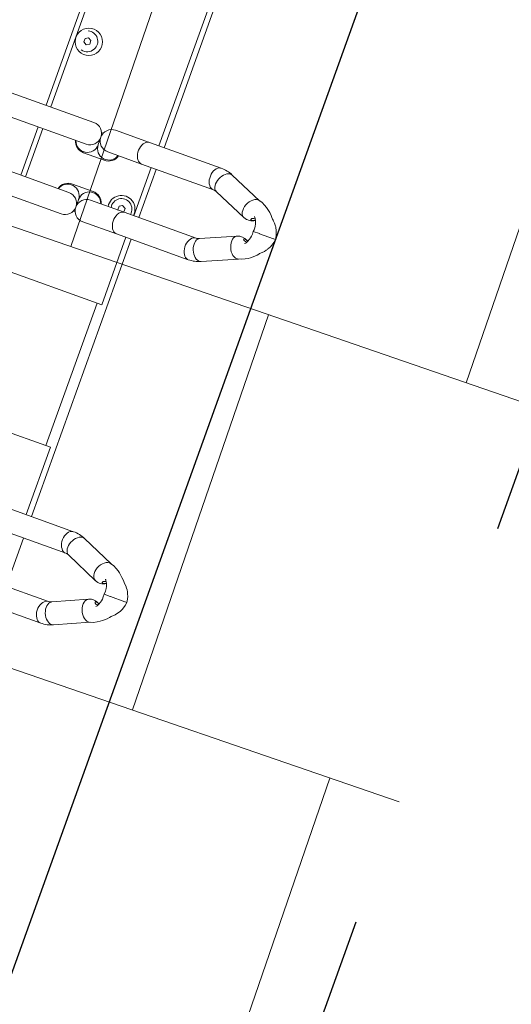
# Model space of a CAD drawing. Header units: metres. Extents: x 134157 to 138734, y 451157 to 455772.
# Tile 148 of 256: x 136407.663 to 136408.133, y 453386.447 to 453387.39. Entities that reach past the tile are written whole.
import ezdxf
from ezdxf import colors
from ezdxf.entities.mleader import LeaderData, LeaderLine
from ezdxf.math import Vec2, Vec3

# ---------------------------------------------------------------- set-up
doc = ezdxf.new("R2010")
doc.units = ezdxf.units.M
doc.linetypes.add('TR18X20__G2', pattern=[2.6, 1, -0.4, 0, -0.4, 0, -0.4, 0, -0.4])
doc.layers.add('-DR-alg-hulplijnen', color=210, linetype='Continuous', plot=False)
doc.layers.add('-DR-alg-hulplijnen aandachtspunten', color=210, linetype='Continuous', plot=False)
doc.layers.add('-DR-alg-hulplijnen kantverharding asflast nieuwe fietsstraat', color=7, linetype='Continuous', true_color=0xff9429, plot=False)
doc.layers.add('-DR-nw-gr-arc-gras', color=7, linetype='Continuous', true_color=0xb5d5a4)
for name, color, linetype in [('-DR-nw-inr-fietsparkeren Tulip Traverse', 2, 'Continuous'), ('-DR-nw-vh-band 18-20x25', 2, 'TR18X20__G2'), ('-DR-nw-vh-kantverharding', 3, 'Continuous'), ('VELOPA-FIG15', 1, 'Continuous'), ('VELOPA-FIG25', 1, 'Continuous')]:
    doc.layers.add(name, color=color, linetype=linetype)
for name, color, linetype, lineweight, true_color in [('-DR-nw-vh-arc-asfalt fietsstraat rood', 7, 'Continuous', 9, 0xdfbfc7), ('-DR-nw-vh-arc-sbs df Drainflow', 7, 'Continuous', 9, 0xb9747c), ('-DR-nw-vh-arc-sbs kf bruinrood rabat halfsteens', 7, 'Continuous', 9, 0xb88485)]:
    doc.layers.add(name, color=color, linetype=linetype, lineweight=lineweight, true_color=true_color)
doc.layers.add('-DR-nw-vh-arc-tegels 300x300x45', color=253, linetype='Continuous', lineweight=9)
doc.styles.add('CE', font='txt', dxfattribs={"height": 1.8})

# ---------------------------------------------------------------- blocks, each defined once
blk = doc.blocks.new('Tulip Traverse voetplaat eenzijdig')
at = {"layer": '-DR-alg-hulplijnen', "ltscale": 30}
blk.add_lwpolyline([(3000, -1734.99), (3000, 190.01), (0, 190.01), (0, -1734.99)], close=True, dxfattribs=at)
at = {"layer": 'VELOPA-FIG15', "color": 252, "linetype": 'Continuous', "lineweight": 9}
blk.add_line((822.5, 50), (677.5, 50), dxfattribs=at)
at = {"layer": 'VELOPA-FIG15', "color": 252, "linetype": 'Continuous', "lineweight": 9, "flags": 128}
for points in [[(538.74, 121.47), (538.43, 120.9), (537.62, 119.93), (536.52, 119.16), (535.17, 118.6), (533.6, 118.28), (531.88, 118.2), (530.05, 118.36), (528.18, 118.77), (526.33, 119.4), (524.54, 120.24), (522.89, 121.27), (521.43, 122.44), (520.2, 123.72), (519.24, 125.06), (518.58, 126.44), (518.24, 127.8), (518.24, 129.09), (518.57, 130.25)], [(586.27, 121.47), (586.57, 120.9), (587.38, 119.93), (588.48, 119.16), (589.84, 118.6), (591.4, 118.28), (593.12, 118.2), (594.95, 118.36), (596.82, 118.77), (598.68, 119.4), (600.46, 120.24), (602.11, 121.27), (603.57, 122.44), (604.8, 123.72), (605.77, 125.06), (606.42, 126.44), (606.76, 127.8), (606.76, 129.09), (606.44, 130.25)], [(538, 118.08), (537.82, 116.79), (537.3, 115.55), (536.44, 114.38), (535.28, 113.33), (533.86, 112.44), (532.21, 111.73), (530.4, 111.22), (528.48, 110.93), (526.51, 110.87), (524.55, 111.05), (522.68, 111.45), (520.94, 112.06), (519.4, 112.87), (518.1, 113.84), (517.09, 114.95), (516.4, 116.16), (516.05, 117.44), (516, 118.09)], [(587, 118.08), (587.18, 116.79), (587.7, 115.55), (588.56, 114.38), (589.72, 113.33), (591.14, 112.44), (592.79, 111.73), (594.6, 111.22), (596.52, 110.93), (598.49, 110.87), (600.45, 111.05), (602.32, 111.45), (604.06, 112.06), (605.6, 112.87), (606.9, 113.84), (607.91, 114.95), (608.6, 116.16), (608.96, 117.44), (609, 118.09)], [(913.7, 106.03), (913.43, 105.53), (912.62, 104.53), (911.52, 103.72), (910.17, 103.12), (908.6, 102.77), (906.88, 102.66), (905.05, 102.81), (903.18, 103.21), (901.33, 103.83), (899.54, 104.68), (897.89, 105.71), (896.43, 106.89), (895.2, 108.2), (894.24, 109.57), (893.58, 110.98), (893.24, 112.37), (893.24, 113.7), (893.58, 114.93), (893.6, 114.99)], [(961.3, 106.03), (961.57, 105.53), (962.38, 104.53), (963.48, 103.72), (964.84, 103.12), (966.4, 102.77), (968.12, 102.66), (969.95, 102.81), (971.82, 103.21), (973.68, 103.83), (975.46, 104.68), (977.11, 105.71), (978.57, 106.89), (979.8, 108.2), (980.77, 109.57), (981.42, 110.98), (981.76, 112.37), (981.76, 113.7), (981.42, 114.93), (981.4, 114.99)], [(913, 102.91), (912.82, 101.58), (912.3, 100.3), (911.44, 99.1), (910.28, 98.02), (908.86, 97.1), (907.21, 96.37), (905.4, 95.85), (903.48, 95.55), (901.51, 95.49), (899.55, 95.67), (897.68, 96.08), (895.94, 96.71), (894.4, 97.54), (893.1, 98.54), (892.09, 99.69), (891.4, 100.93), (891.05, 102.24), (891, 102.91)], [(962, 102.91), (962.18, 101.58), (962.7, 100.3), (963.56, 99.1), (964.72, 98.02), (966.14, 97.1), (967.79, 96.37), (969.6, 95.85), (971.52, 95.55), (973.49, 95.49), (975.45, 95.67), (977.32, 96.08), (979.06, 96.71), (980.6, 97.54), (981.9, 98.54), (982.91, 99.69), (983.6, 100.93), (983.96, 102.24), (984, 102.91)], [(538, 45.14), (537.82, 43.86), (537.3, 42.61), (536.44, 41.44), (535.28, 40.4), (533.86, 39.5), (532.21, 38.79), (530.4, 38.28), (528.48, 37.99), (526.51, 37.93), (524.55, 38.11), (522.68, 38.51), (520.94, 39.12), (519.4, 39.93), (518.1, 40.9), (517.09, 42.01), (516.4, 43.22), (516.05, 44.5), (516, 45.14)], [(587, 45.14), (587.18, 43.86), (587.7, 42.61), (588.56, 41.44), (589.72, 40.4), (591.14, 39.5), (592.79, 38.79), (594.6, 38.28), (596.52, 37.99), (598.49, 37.93), (600.45, 38.11), (602.32, 38.51), (604.06, 39.12), (605.6, 39.93), (606.9, 40.9), (607.91, 42.01), (608.6, 43.22), (608.96, 44.5), (609, 45.14)]]:
    blk.add_lwpolyline(points, dxfattribs=at)
at = {"layer": 'VELOPA-FIG25', "color": 252, "linetype": 'Continuous', "lineweight": 9}
for p, q in [((562.5, 188.41), (562.5, 190)), ((562.5, 188.03), (562.5, 188.41)), ((562.5, 173.95), (562.5, 188.03)), ((562.5, 173.95), (562.5, 173.7)), ((562.5, 173.7), (562.5, 167.46)), ((937.5, 172.03), (937.5, 173.68)), ((937.5, 171.64), (937.5, 172.03)), ((937.5, 157.16), (937.5, 171.64)), ((532.85, 163.04), (518.57, 130.25)), ((606.44, 130.25), (592.15, 163.04)), ((538.74, 121.47), (553.09, 154.41)), ((571.92, 154.41), (586.27, 121.47)), ((937.5, 157.16), (937.5, 156.89)), ((937.5, 156.89), (937.5, 150.69)), ((907.89, 147.05), (893.6, 114.99)), ((981.4, 114.99), (967.11, 147.05)), ((913.7, 106.03), (928.05, 138.23)), ((946.95, 138.23), (961.3, 106.03)), ((516, 118.08), (516, 45.14)), ((538, 45.14), (538, 118.08)), ((587, 118.08), (587, 45.14)), ((609, 45.14), (609, 118.08)), ((891, 102.91), (891, -18.1)), ((913, -18.1), (913, 102.91)), ((962, 102.91), (962, -18.1)), ((984, -18.1), (984, 102.91)), ((516, 60), (234, 60)), ((587, 60), (538, 60)), ((891, 60), (609, 60)), ((962, 60), (913, 60)), ((516, 54.75), (234, 54.75)), ((587, 54.75), (538, 54.75)), ((677.5, 54.75), (609, 54.75)), ((677.5, -55.25), (677.5, 54.75)), ((891, 54.75), (822.5, 54.75)), ((822.5, 54.75), (822.5, -55.25)), ((516, 45.14), (516, 10.75)), ((538, 10.75), (538, 45.14)), ((581.54, 41.5), (583.27, 44.5)), ((583.27, 38.5), (581.54, 41.5)), ((583.27, 44.5), (586.73, 44.5)), ((586.73, 38.5), (583.27, 38.5)), ((586.73, 44.5), (587, 44.03)), ((587, 38.97), (586.73, 38.5)), ((587, 45.14), (587, 10.75)), ((609, 10.75), (609, 45.14)), ((546.65, -10.75), (546.65, 10.25)), ((578.35, 10.25), (578.35, -10.75)), ((522.65, 0.65), (522.65, -1.15)), ((602.35, -1.15), (602.35, 0.65)), ((527, -0.25), (534.52, -0.25)), ((534.69, -0.25), (534.52, -0.25)), ((590.49, -0.25), (590.31, -0.25)), ((590.49, -0.25), (598, -0.25)), ((516, -11.25), (516, -188.96)), ((538, -188.96), (538, -11.25)), ((587, -11.25), (587, -188.96)), ((609, -188.96), (609, -11.25)), ((441.54, -43.5), (443.27, -40.5)), ((443.27, -46.5), (441.54, -43.5)), ((443.27, -40.5), (446.73, -40.5)), ((446.73, -46.5), (443.27, -46.5)), ((446.73, -40.5), (448.46, -43.5)), ((448.46, -43.5), (446.73, -46.5)), ((405.15, -55.25), (516, -55.25)), ((538, -55.25), (587, -55.25)), ((516, -60), (405.15, -60)), ((587, -60), (538, -60))]:
    blk.add_line(p, q, dxfattribs=at)
at = {"layer": 'VELOPA-FIG25', "color": 252, "linetype": 'Continuous', "lineweight": 9, "flags": 128}
for points in [[(562.5, 190.01), (559.08, 189.47), (556.31, 188.67), (553.79, 187.64), (552.06, 186.73), (551.02, 186.1), (550.46, 185.72), (549.74, 185.21), (548.12, 183.88), (546.54, 182.3), (545.89, 181.54), (545.23, 180.88), (543.9, 179.78), (542.46, 178.46), (540.19, 176.14), (538.02, 173.56), (536.58, 171.55), (535.07, 169.04), (533.67, 165.97), (532.63, 162.28)], [(592.37, 162.28), (591.33, 165.97), (589.93, 169.04), (588.43, 171.55), (586.98, 173.56), (584.06, 176.94), (582.54, 178.46), (581.1, 179.78), (580.43, 180.35), (579.77, 180.88), (579.11, 181.54), (578.46, 182.3), (576.88, 183.88), (575.26, 185.21), (574.19, 185.96), (573.54, 186.37), (572.45, 187.01), (570.85, 187.81), (568.69, 188.67), (565.92, 189.47), (562.5, 190.01)], [(937.5, 173.71), (934.25, 173.2), (931.65, 172.49), (929.67, 171.74), (927.61, 170.76), (926.13, 169.9), (924.73, 168.94), (922.78, 167.32), (921.05, 165.54), (920.4, 164.75), (919.72, 164.2), (918.23, 162.9), (916.47, 161.22), (913.25, 157.61), (911.82, 155.68), (910.27, 153.2), (908.78, 150.07), (907.64, 146.21)], [(967.36, 146.21), (966.22, 150.07), (964.73, 153.2), (963.18, 155.68), (961.76, 157.61), (958.53, 161.22), (956.78, 162.9), (955.29, 164.2), (954.6, 164.75), (953.95, 165.54), (952.22, 167.32), (950.27, 168.94), (948.87, 169.9), (947.39, 170.76), (945.33, 171.74), (943.35, 172.49), (940.76, 173.2), (937.5, 173.71)], [(532.68, 162.3), (532.55, 161.4), (532.75, 159.94), (533.35, 158.44), (534.31, 156.95), (535.61, 155.53), (537.2, 154.24), (539, 153.13), (540.96, 152.23), (543, 151.59), (545.04, 151.22), (547, 151.14), (548.81, 151.36), (550.39, 151.87), (551.69, 152.64), (552.66, 153.65), (553.07, 154.48)], [(551.73, 165.75), (552.18, 164.93), (552.69, 163.81), (552.99, 162.73), (553.04, 161.98), (552.89, 161.53), (552.57, 161.34), (552.07, 161.41), (551.46, 161.87), (551.01, 162.62), (550.76, 163.66), (550.69, 164.74), (550.7, 165.2)], [(562.5, 167.44), (565.14, 167.55), (567.39, 167.41), (569.26, 167.11), (570.76, 166.73), (573.08, 165.85), (574.99, 164.77), (575.71, 164.24), (576.11, 163.91), (576.22, 163.85), (576.24, 163.86)], [(592.32, 162.3), (592.45, 161.4), (592.25, 159.94), (591.66, 158.44), (590.69, 156.95), (589.39, 155.53), (587.81, 154.24), (586, 153.13), (584.04, 152.23), (582, 151.59), (579.96, 151.22), (578, 151.14), (576.2, 151.36), (574.61, 151.87), (573.31, 152.64), (572.35, 153.65), (571.94, 154.48)], [(571.96, 162.19), (572.06, 161.63), (572.34, 161.36), (572.78, 161.37), (573.37, 161.7), (573.96, 162.54), (574.24, 163.62), (574.32, 164.7), (574.31, 165.16)], [(923.55, 147.02), (923.55, 147.02), (923.63, 147.05), (924.02, 147.38), (924.65, 147.87), (925.63, 148.5), (926.76, 149.08), (928.19, 149.67), (929.75, 150.14), (931.8, 150.55), (934.38, 150.77), (937.5, 150.67)], [(937.5, 150.67), (940.15, 150.78), (942.4, 150.65), (944.26, 150.36), (945.76, 150), (948.09, 149.15), (950, 148.11), (950.73, 147.59), (951.15, 147.26), (951.26, 147.19), (951.29, 147.2)], [(907.69, 146.23), (907.55, 145.25), (907.75, 143.75), (908.35, 142.21), (909.31, 140.69), (910.61, 139.25), (912.2, 137.94), (914, 136.82), (915.96, 135.92), (918, 135.28), (920.04, 134.93), (922, 134.88), (923.81, 135.13), (925.39, 135.67), (926.69, 136.48), (927.66, 137.53), (928.03, 138.31)], [(926.97, 149.17), (927.18, 148.79), (927.69, 147.67), (927.99, 146.58), (928.04, 145.81), (927.89, 145.33), (927.57, 145.11), (927.07, 145.17), (926.46, 145.59), (926.01, 146.32), (925.76, 147.35), (925.69, 148.42), (925.69, 148.53)], [(946.96, 146.02), (947.06, 145.44), (947.34, 145.15), (947.78, 145.13), (948.37, 145.43), (948.96, 146.25), (949.24, 147.31), (949.32, 148.39), (949.31, 148.49)], [(967.31, 146.23), (967.45, 145.25), (967.25, 143.75), (966.66, 142.21), (965.69, 140.69), (964.39, 139.25), (962.81, 137.94), (961, 136.82), (959.04, 135.92), (957, 135.28), (954.96, 134.93), (953, 134.88), (951.2, 135.13), (949.61, 135.67), (948.31, 136.48), (947.35, 137.53), (946.97, 138.31)]]:
    blk.add_lwpolyline(points, dxfattribs=at)
at = {"layer": 'VELOPA-FIG25', "color": 252, "linetype": 'Continuous', "lineweight": 9}
blk.add_circle((445, -42), 13, dxfattribs=at)
for centre, radius, start, end in [((559.96, 149.07), 18.54, 82.10977, 127.37626), ((541.65, 158.97), 12.31, 338.4965, 33.85947), ((581.56, 158.82), 10.6, 147.19441, 204.33803), ((579.51, 161.42), 7.59, 145.26362, 174.22726), ((916.79, 142.88), 12.18, 337.86131, 31.55449), ((956.52, 142.72), 10.57, 146.38879, 204.84016), ((953.74, 145.45), 6.81, 146.88011, 175.24554), ((546.39, 118.03), 30.39, 156.28881, 179.90275), ((578.51, 118.01), 30.49, 0.13652, 23.67138), ((546.35, 118.04), 8.35, 155.77604, 179.71202), ((578.47, 118), 8.54, 0.54842, 23.96351), ((920.59, 102.85), 29.59, 155.78713, 179.89176), ((954.31, 102.83), 29.69, 0.15033, 24.17024), ((920.55, 102.86), 7.55, 155.16894, 179.64903), ((954.26, 102.82), 7.74, 0.6599, 24.52214), ((585, 41.5), 13, 81.14562, 278.85438), ((585, 41.5), 10, 78.45714, 281.54286), ((534.63, 10.73), 10.98, 269.90379, 72.13853), ((534.65, 10.25), 12, 0, 73.78451), ((590.35, 10.25), 12, 106.20546, 180), ((590.37, 10.73), 10.98, 107.86147, 270.09621), ((527, 10.75), 11, 180, 0), ((598, 10.75), 11, 180, 0), ((527, -11.25), 11, 0, 180), ((534.7, -11.23), 10.98, 287.52408, 90.02738), ((590.31, -11.23), 10.98, 89.97262, 252.47592), ((598, -11.25), 11, 0, 180), ((534.65, -10.75), 12, 286.21549, 0), ((590.35, -10.75), 12, 180, 253.79454), ((445, -43.5), 10, 60, 195.46601), ((445, -43.5), 10, 344.53399, 60)]:
    blk.add_arc(centre, radius, start, end, dxfattribs=at)

msp = doc.modelspace()

# ---------------------------------------------------------------- hatches: boundary and pattern name
at = {"layer": '-DR-nw-gr-arc-gras', "transparency": 33554687}
h = msp.add_hatch(dxfattribs=at)
h.set_pattern_fill('AGR-BOLLEN', color=256, scale=0.1, pattern_type=2)
h.set_pattern_definition([(115.335625, (136419.71802, 453326.2367), (-0.223681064, -0.105903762), [0.06, -0.187485]), (205.335625, (136419.71802, 453326.2367), (0.105903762, -0.223681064), [0.06, -0.187485])])
edge = h.paths.add_edge_path()
edge.add_arc((-7000776.80952, 3043164.56756), 7592527.99736, 340.056750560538, 340.05722562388)
edge.add_line((136455.78156, 453494.25428), (136455.1236, 453494.49341))
edge.add_arc((380495.22236, 364992.54844), 259592.30355, 160.0666568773, 160.0804453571)
edge.add_line((136433.83229, 453435.76153), (136433.81349, 453435.76834))
edge.add_line((136433.81349, 453435.76834), (136432.1795, 453431.25509))
edge.add_line((136432.1795, 453431.25509), (136432.1983, 453431.24829))
edge.add_line((136432.1983, 453431.24829), (136431.67763, 453429.86961))
edge.add_line((136431.67763, 453429.86961), (136432.33635, 453429.63123))
edge.add_line((136432.33635, 453429.63123), (136434.30927, 453435.07658))
at = {"layer": '-DR-nw-vh-arc-asfalt fietsstraat rood', "transparency": 33554687}
h = msp.add_hatch(color=256, dxfattribs=at)
h.dxf.hatch_style = 1
h.paths.add_polyline_path([(136403.73671, 453366.33143), (136407.68783, 453364.90703, -0.000637), (136419.7061, 453398.46725), (136415.7538, 453399.88828, 0.000636)])
at = {"layer": '-DR-nw-vh-arc-sbs df Drainflow'}
h = msp.add_hatch(dxfattribs=at)
h.set_pattern_fill('AVH-SBS_KEIFORMAAT_ELLEBOOG_01', color=256, scale=3, angle=71, pattern_type=2)
h.set_pattern_definition([(71, (0, 0), (-0.38132601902, -0.18598512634), [0.9, -0.3]), (161, (0.19534, 0.5673), (-0.38132601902, -0.18598512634), [0.9, -0.3]), (71, (-0.04416, 0.3325), (-0.38132601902, -0.18598512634), [0, -1.2]), (71, (-0.03948, 0.8068), (-0.38132601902, -0.18598512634), [0, -1.2])])
h.paths.add_polyline_path([(136407.66542, 453385.04736, 0.41422), (136407.84668, 453384.66376), (136409.16474, 453384.19167, -0.414182), (136409.46687, 453383.5524), (136421.30808, 453416.4876, -0.413756), (136420.66866, 453416.18699), (136419.35077, 453416.66084, 0.413864), (136418.96708, 453416.48037)])
at = {"layer": '-DR-nw-vh-arc-sbs kf bruinrood rabat halfsteens', "transparency": 33554687}
h = msp.add_hatch(color=256, dxfattribs=at)
h.dxf.hatch_style = 1
h.paths.add_polyline_path([(136403.73671, 453366.33143, -0.000636), (136415.7538, 453399.88828), (136415.38747, 453400.02), (136409.46687, 453383.5524), (136409.3658, 453383.27011), (136408.72531, 453381.48132), (136408.62426, 453381.19912), (136408.45595, 453380.7283), (136408.28763, 453380.25748), (136408.11932, 453379.78666), (136407.95101, 453379.31585), (136407.78269, 453378.84503), (136407.61438, 453378.37421), (136407.44606, 453377.90339), (136407.27775, 453377.43257), (136407.10943, 453376.96175), (136406.94112, 453376.49093), (136406.77281, 453376.02011), (136406.60449, 453375.5493), (136406.43618, 453375.07848), (136406.26786, 453374.60766), (136406.09955, 453374.13684), (136405.93123, 453373.66602), (136405.76292, 453373.1952), (136405.5946, 453372.72438), (136405.42629, 453372.25357), (136405.25798, 453371.78275), (136405.08966, 453371.31193), (136404.92135, 453370.84111), (136404.08645, 453368.50201), (136403.36207, 453366.46649)])
h = msp.add_hatch(color=256, dxfattribs=at)
h.dxf.hatch_style = 1
h.paths.add_polyline_path([(136414.07311, 453381.58472, -0.000318), (136420.08251, 453398.33191), (136419.7061, 453398.46725, 0.000637), (136407.68783, 453364.90703), (136408.06412, 453364.77137, -0.000285), (136413.43266, 453379.79592), (136413.43259, 453379.79594)])
at = {"layer": '-DR-nw-vh-arc-tegels 300x300x45'}
h = msp.add_hatch(dxfattribs=at)
h.set_pattern_fill('AVH-TEGEL_200X200_HALFST', color=256, scale=2, angle=71, pattern_type=2)
h.set_pattern_definition([(71, (0, 0), (-0.05887645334, 0.44332106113), [0.4, -0.4]), (161, (0, 0), (-0.13022726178, -0.37820743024), [])])
h.paths.add_polyline_path([(136407.30796, 453384.64428), (136409.0973, 453384.00338), (136408.99614, 453383.72095), (136409.27854, 453383.61984), (136409.07721, 453383.06412), (136408.51158, 453383.25759), (136407.93851, 453381.65709), (136400.77192, 453380.05152), (136401.65082, 453381.93196), (136403.14224, 453386.11084), (136403.71536, 453385.92555), (136406.60536, 453394.0296), (136408.42364, 453393.38338), (136409.93582, 453392.83978), (136410.21794, 453392.73896), (136407.47713, 453385.1148)])

# ---------------------------------------------------------------- linework, layer by layer
at = {"layer": '-DR-alg-hulplijnen kantverharding asflast nieuwe fietsstraat'}
for points in [[(136615.55749, 453953.71128), (136612.59882, 453946.97744), (136593.39685, 453893.94806), (136588.98001, 453881.75673), (136586.92969, 453874.65046, -0.015888), (136585.95254, 453871.62774), (136586.32885, 453871.49148), (136577.73834, 453847.76738, 0.004102), (136569.55145, 453824.56509, -0.004267), (136561.0218, 453800.41688), (136429.64869, 453438.35722, 0.002152), (136389.02415, 453324.87671), (136377.11926, 453291.16513), (136363.76655, 453256.91014), (136359.07948, 453243.63757)], [(136615.55749, 453953.71128), (136612.59882, 453946.97744), (136593.39685, 453893.94806), (136588.98001, 453881.75673), (136586.92969, 453874.65046, -0.015888), (136585.95254, 453871.62774), (136586.32885, 453871.49148), (136577.73834, 453847.76738, 0.004102), (136569.55145, 453824.56509, -0.004267), (136561.0218, 453800.41688), (136429.64869, 453438.35722, 0.002152), (136389.02415, 453324.87671), (136377.11926, 453291.16513), (136363.76655, 453256.91014), (136363.7281, 453256.80125)], [(136620.46702, 453951.93353), (136618.88984, 453946.46613, -0.016644), (136617.86159, 453943.30118), (136595.36718, 453881.17919, -0.016644), (136594.13067, 453878.08964), (136591.84169, 453872.87999, 0.011636), (136590.95547, 453870.72837), (136590.60519, 453869.79045), (136590.22908, 453869.92663), (136581.68741, 453846.33741, 0.004102), (136573.52345, 453823.20011, -0.004267), (136564.96993, 453798.9843), (136433.59682, 453436.92464, 0.002152), (136392.98446, 453323.47817), (136381.05704, 453289.70279), (136367.70433, 453255.4478), (136363.03979, 453242.23902)], [(136620.46702, 453951.93353), (136618.88984, 453946.46613, -0.016644), (136617.86159, 453943.30118), (136595.36718, 453881.17919, -0.016644), (136594.13067, 453878.08964), (136591.84169, 453872.87999, 0.011636), (136590.95547, 453870.72837), (136590.60519, 453869.79045), (136590.22908, 453869.92663), (136581.68741, 453846.33741, 0.004102), (136573.52345, 453823.20011, -0.004267), (136564.96993, 453798.9843), (136433.59682, 453436.92464, 0.002152), (136392.98446, 453323.47817), (136381.05704, 453289.70279), (136367.70433, 453255.4478), (136367.68318, 453255.3879)]]:
    msp.add_lwpolyline(points, format="xyb", dxfattribs=at)
at = {"layer": '-DR-nw-vh-band 18-20x25'}
msp.add_lwpolyline([(136409.0973, 453384.00338), (136407.30796, 453384.64428), (136418.94793, 453417.01821), (136420.73688, 453416.375)], dxfattribs=at)
at = {"layer": '-DR-nw-vh-kantverharding'}
for points in [[(136359.07948, 453243.63757), (136363.76655, 453256.91014), (136377.11926, 453291.16513), (136389.02415, 453324.87671, -0.002152), (136429.64869, 453438.35722), (136561.0218, 453800.41688, 0.004267), (136569.55145, 453824.56509, -0.004102), (136577.73834, 453847.76738), (136586.32885, 453871.49148), (136585.95254, 453871.62774)], [(136363.7281, 453256.80125), (136363.76655, 453256.91014), (136377.11926, 453291.16513), (136389.02415, 453324.87671, -0.002152), (136429.64869, 453438.35722), (136561.0218, 453800.41688, 0.004267), (136569.55145, 453824.56509, -0.004102), (136577.73834, 453847.76738), (136586.32885, 453871.49148), (136585.95254, 453871.62774)], [(136363.03979, 453242.23902), (136367.70433, 453255.4478), (136381.05704, 453289.70279), (136392.98446, 453323.47817, -0.002152), (136433.59682, 453436.92464), (136564.96993, 453798.9843, 0.004267), (136573.52345, 453823.20011, -0.004102), (136581.68741, 453846.33741), (136590.22908, 453869.92663), (136590.60519, 453869.79045)], [(136367.68318, 453255.3879), (136367.70433, 453255.4478), (136381.05704, 453289.70279), (136392.98446, 453323.47817, -0.002152), (136433.59682, 453436.92464), (136564.96993, 453798.9843, 0.004267), (136573.52345, 453823.20011, -0.004102), (136581.68741, 453846.33741), (136590.22908, 453869.92663), (136590.60519, 453869.79045)], [(136392.1877, 453320.02068), (136393.36164, 453323.34498, -0.002152), (136433.97284, 453436.78821), (136565.34594, 453798.84787, 0.004267), (136573.90174, 453823.07012, -0.004102), (136582.06352, 453846.20123), (136590.469, 453869.41434)], [(136388.64527, 453325.00506, -0.002152), (136429.27268, 453438.49366), (136433.48823, 453450.11157)]]:
    msp.add_lwpolyline(points, format="xyb", dxfattribs=at)

# ---------------------------------------------------------------- block references
at = {"layer": '-DR-nw-inr-fietsparkeren Tulip Traverse', "xscale": 0.001, "yscale": 0.001, "zscale": 0.001, "rotation": 250.2240704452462}
msp.add_blockref('Tulip Traverse voetplaat eenzijdig', (136407.91888, 453387.77292), dxfattribs=at)

# ---------------------------------------------------------------- leaders
at = {"layer": '-DR-alg-hulplijnen aandachtspunten'}
ml = msp.add_multileader_mtext('Standard', dxfattribs=at)
ml.set_content('Dient hier rekening gehouden te worden \\Peen doorgaande weg? e.e.a. afhankelijk van aansluitend ontwerp', color=7, style='CE')
ml.set_leader_properties(color=256, linetype='ByLayer', lineweight=-1)
ml.build(insert=Vec2(0, 0))
ml.multileader.update_dxf_attribs({"text_left_attachment_type": 5, "text_right_attachment_type": 5, "dogleg_length": 70.90462, "arrow_head_size": 0.5, "scale": 0.2})
ctx = ml.context
ctx.base_point, ctx.scale, ctx.char_height, ctx.arrow_head_size, ctx.landing_gap_size, ctx.plane_origin, ctx.plane_x_axis, ctx.plane_y_axis = Vec3(136388.3781, 453391.88354), 0.2, 0.8, 0.5, 0.04, Vec3(136401.82687, 453391.35139), Vec3(0.33651, 0.94168), Vec3(-0.94168, 0.33651)
ctx.left_attachment, ctx.right_attachment = 5, 5
notes = []
notes.append((ctx, [(1, (1, 1, 0), (136399.31714, 453422.49506), (-0.33651, -0.94168), 0.8587, [(0, [(136413.51959, 453427.30583)], 0, [])])]))
ctx.mtext.insert, ctx.mtext.text_direction, ctx.mtext.rotation, ctx.mtext.flow_direction = Vec3(136386.13981, 453392.72588), Vec3(0.33651, 0.94168), 1.227588, 5
ml = msp.add_multileader_mtext('Standard', dxfattribs=at)
ml.set_content("Dient hier ook nog rekening gehouden te worden \\Pmet het plaatsen van nieuw OC's ?", color=7, style='CE')
ml.set_leader_properties(color=256, linetype='ByLayer', lineweight=-1)
ml.build(insert=Vec2(0, 0))
ml.multileader.update_dxf_attribs({"text_left_attachment_type": 5, "text_right_attachment_type": 5, "dogleg_length": 70.90462, "arrow_head_size": 0.5, "scale": 0.2})
ctx = ml.context
ctx.base_point, ctx.scale, ctx.char_height, ctx.arrow_head_size, ctx.landing_gap_size, ctx.plane_origin, ctx.plane_x_axis, ctx.plane_y_axis = Vec3(136395.28064, 453388.43787), 0.2, 0.8, 0.5, 0.04, Vec3(136406.16316, 453380.72439), Vec3(0.33651, 0.94168), Vec3(-0.94168, 0.33651)
ctx.left_attachment, ctx.right_attachment = 5, 5
notes.append((ctx, [(1, (1, 1, 0), (136403.65343, 453411.86806), (-0.33651, -0.94168), 0.8587, [(0, [(136415.67284, 453415.43039)], 0, [])])]))
ctx.mtext.insert, ctx.mtext.text_direction, ctx.mtext.rotation, ctx.mtext.flow_direction = Vec3(136393.05118, 453389.27705), Vec3(0.33651, 0.94168), 1.227588, 5
for ctx, leaders in notes:
    for number, flags, end, landing, length, lines in leaders:
        leader = LeaderData()
        leader.index, (leader.has_last_leader_line, leader.has_dogleg_vector, leader.attachment_direction) = number, flags
        leader.last_leader_point, leader.dogleg_vector, leader.dogleg_length = Vec3(end), Vec3(landing), length
        for number, points, colour, breaks in lines:
            line = LeaderLine()
            line.index, line.vertices, line.color, line.breaks = number, Vec3.list(points), colors.encode_raw_color(colour), breaks
            leader.lines.append(line)
        ctx.leaders.append(leader)

doc.saveas('drawing.dxf')
